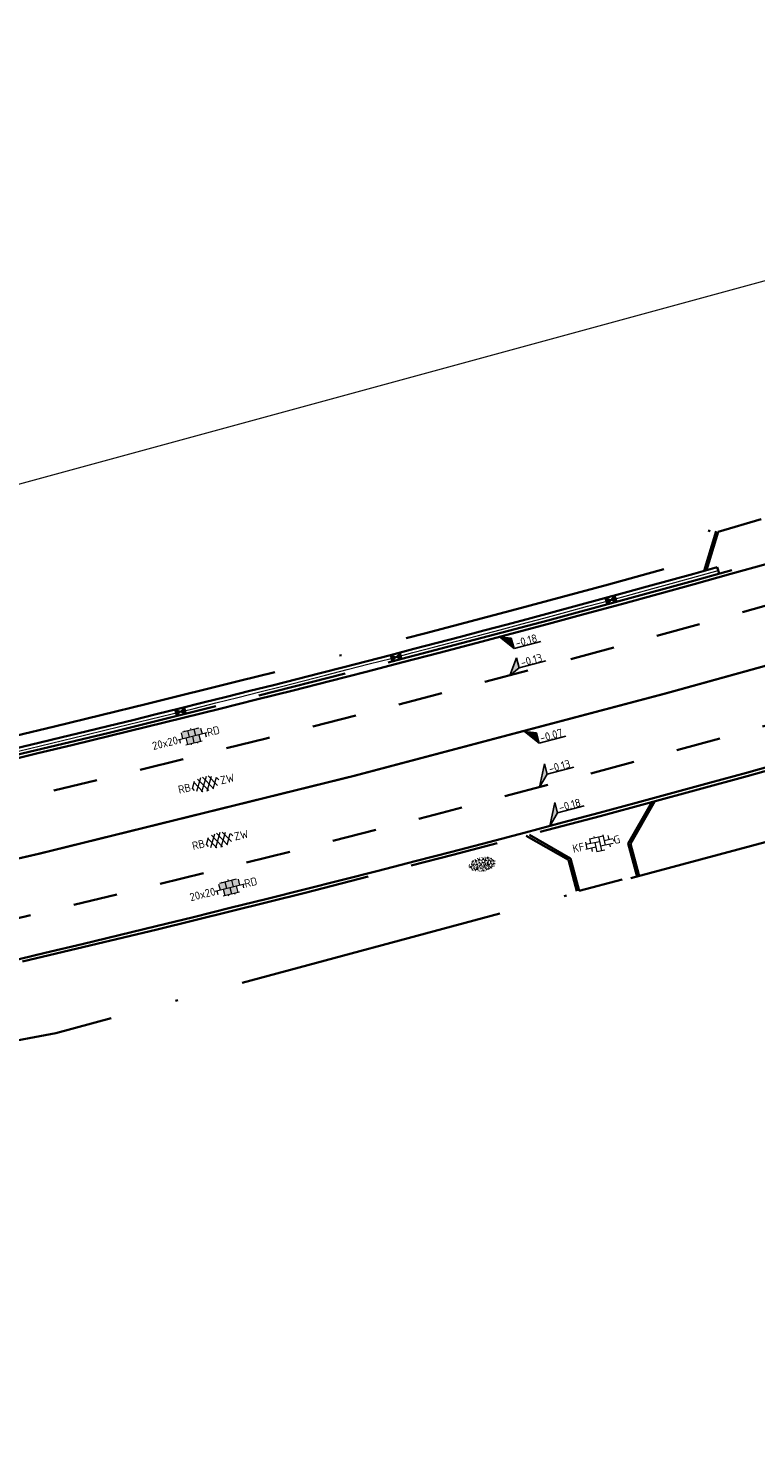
# Model space of a CAD drawing. Header units: metres. Extents: x 0 to 269924, y 0 to 933292.
# Tile 225 of 247: x 135622 to 135655, y 466753 to 466816. Entities that reach past the tile are written whole.
import ezdxf
from ezdxf import colors
from ezdxf.entities.mleader import LeaderData, LeaderLine
from ezdxf.enums import TextEntityAlignment as Align
from ezdxf.math import Vec2, Vec3

# ---------------------------------------------------------------- set-up
doc = ezdxf.new("R2010")
doc.units = ezdxf.units.M
for name, pattern in [('VH-OPSLUITBAND_100X200', [16, 8, -2, 4, -2]), ('VH-OPSLUITBAND_150X250', [24, 16, -2, 4, -2]), ('VW-1-1_STREEP', [2, 1, -1]), ('XX-HIDDEN', [4, 2, -2]), ('XX-PROJECTGRENS', [18, 12, -3, 0, -3])]:
    doc.linetypes.add(name, pattern=pattern)
for name, color, linetype, lineweight in [('N-CO-VH-MATERIAALGRENS-G', 7, 'XX-HIDDEN', 35), ('N-WE-KG-GRENS_PROJECT-G', 7, 'XX-PROJECTGRENS', 35), ('N-WE-VH-GOOT_BSS-G', 170, 'Continuous', 35), ('N-WE-VH-KANTOPSLUITING_OPSLUITBAND_100X200-G', 150, 'VH-OPSLUITBAND_100X200', 35), ('N-WE-VH-KANTOPSLUITING_OPSLUITBAND_150X250-G', 150, 'VH-OPSLUITBAND_150X250', 35), ('N-WE-VH-KANTOPSLUITING_VOORKANTBAND-G', 50, 'Continuous', 35), ('N-WE-VH-MATERIAALGRENS-G', 7, 'XX-HIDDEN', 35), ('N-WE-VH-VERHARDING-T18', 10, 'Continuous', 18), ('N-WE-VH-VERHARDING_ASFALT-S', 7, 'Continuous', 18), ('N-WE-VH-VERHARDING_BETONSTRAATSTEEN-S', 7, 'Continuous', 18), ('N-WE-VH-VERHARDING_TEGEL-S', 7, 'Continuous', 18), ('N-WE-VW-MARKERING_LANGS_STREEP_11_010-G', 7, 'VW-1-1_STREEP', 13), ('N-WE-VW-MARKERING_LANGS_STREEP_DOORGETROKKEN-G', 7, 'Continuous', 13), ('X-XX-AL-HOOGTELABEL-S', 7, 'Continuous', 25)]:
    doc.layers.add(name, color=color, linetype=linetype, lineweight=lineweight)
doc.layers.add('N-WE-GR-GRAS-S', color=7, linetype='Continuous', lineweight=18, true_color=0x00a500)
doc.layers.add('N-WE-RI-HWA_KOLK-S', color=150, linetype='Continuous', lineweight=25, true_color=0x007fff)
doc.layers.add('X-XX-AL-HULPLIJN-G', color=30, linetype='Continuous', lineweight=18, plot=False)
doc.styles.add('NLCS-ISO', font='NLCS-ISO.ttf')
doc.styles.add('NLCS-ISO-M200-T18', font='NLCS-ISO.ttf', dxfattribs={"height": 0.36})

# ---------------------------------------------------------------- blocks, each defined once
blk = doc.blocks.new('*U279')
for p, q in [((2.45, 4.81), (0, 0)), ((2.46, 2.41), (2.45, 4.81)), ((0, 0), (2.46, 2.41)), ((8.66, 2.42), (2.46, 2.41))]:
    blk.add_line(p, q)
blk.add_solid([(2.45, 4.81), (0, 0), (2.46, 2.41)])
at = {"style": 'NLCS-ISO'}
blk.add_attdef('...', text='', height=1.8, rotation=0.0982, dxfattribs=at).set_placement((5.56, 2), align=Align.BOTTOM_CENTER)
blk = doc.blocks.new('*U281')
for p, q in [((2.46, -0.97), (0, 0)), ((0, 0), (2.47, -3.37)), ((2.47, -3.37), (2.46, -0.97)), ((8.67, -3.36), (2.47, -3.37))]:
    blk.add_line(p, q)
blk.add_solid([(2.46, -0.97), (0, 0), (2.47, -3.37)])
at = {"style": 'NLCS-ISO'}
blk.add_attdef('...', text='', height=1.8, rotation=0.0982, dxfattribs=at).set_placement((5.57, -3.79), align=Align.BOTTOM_CENTER)
blk = doc.blocks.new('*U384')
for p, q in [((2.45, 3.49), (0, 0)), ((2.46, 1.09), (2.45, 3.49)), ((0, 0), (2.46, 1.09)), ((8.66, 1.1), (2.46, 1.09))]:
    blk.add_line(p, q)
blk.add_solid([(2.45, 3.49), (0, 0), (2.46, 1.09)])
at = {"style": 'NLCS-ISO'}
blk.add_attdef('...', text='', height=1.8, rotation=0.0982, dxfattribs=at).set_placement((5.56, 0.67), align=Align.BOTTOM_CENTER)
blk = doc.blocks.new('SVH-TEGEL_300X300_DIK_LINT_KL-SO')
at = {"true_color": 0xa50000}
h = blk.add_hatch(color=14, dxfattribs=at)
h.dxf.hatch_style = 1
edge = h.paths.add_edge_path()
edge.add_line((-0.75, 1.5), (-1.9, 1.5))
edge.add_ellipse((0, 0), major_axis=(3.39, 0), ratio=0.533267, start_angle=124.0497, end_angle=131.5106)
edge.add_line((-2.25, 1.36), (-2.25, 0))
edge.add_line((-2.25, 0), (-0.75, 0))
edge.add_line((-0.75, 0), (-0.75, 1.5))
h.paths.add_polyline_path([(0.75, 1.5), (-0.75, 1.5), (-0.75, 0), (0.75, 0)])
edge = h.paths.add_edge_path()
edge.add_ellipse((0, 0), major_axis=(3.39, 0), ratio=0.533267, start_angle=48.4894, end_angle=55.9503)
edge.add_line((1.9, 1.5), (0.75, 1.5))
edge.add_line((0.75, 1.5), (0.75, 0))
edge.add_line((0.75, 0), (2.25, 0))
edge.add_line((2.25, 0), (2.25, 1.36))
h.paths.add_polyline_path([(1.5, 0), (0.75, 0), (0, 0), (0, -1.5), (1.5, -1.5)])
h.paths.add_polyline_path([(0, 0), (-0.75, 0), (-1.5, 0), (-1.5, -1.5), (0, -1.5)])
for p, q in [((-2.25, 1.36), (-2.25, 0)), ((-1.9, 1.5), (1.9, 1.5)), ((-1.5, 1.62), (-1.5, 1.5)), ((-0.75, 1.5), (-0.75, 0)), ((0, 1.81), (0, 1.5)), ((0, 0), (0, -1.5)), ((0.75, 1.5), (0.75, 0)), ((1.5, 1.62), (1.5, 1.5)), ((2.25, 1.36), (2.25, 0)), ((-3.39, 0), (3.39, 0)), ((-3, 0), (-3, -0.85)), ((-1.9, -1.5), (1.9, -1.5)), ((-1.5, 0), (-1.5, -1.5)), ((-0.75, -1.5), (-0.75, -1.77)), ((0.75, -1.5), (0.75, -1.77)), ((1.5, 0), (1.5, -1.5)), ((3, 0), (3, -0.85))]:
    blk.add_line(p, q)
at = {"style": 'NLCS-ISO'}
blk.add_attdef('FORMAAT', text='', height=1.8, dxfattribs=at).set_placement((-3.39, 0), align=Align.MIDDLE_RIGHT)
blk.add_attdef('KLEUR', text='', height=1.8, dxfattribs=at).set_placement((3.39, 0), align=Align.MIDDLE_LEFT)
at = {"style": 'NLCS-ISO', "flags": 1}
blk.add_attdef('FUNCTIE', text='', height=1.8, dxfattribs=at).set_placement((0.12, -3.58), align=Align.MIDDLE_CENTER)
blk = doc.blocks.new('SVH-ASFALT_KL-SO')
at = {"ltscale": 0.1}
for p, q in [((-3.32, -0.4), (-2.47, 1.08)), ((-1.25, -1.65), (-2.73, 0.92)), ((-2.51, -1.23), (-0.92, 1.53)), ((0.09, -1.73), (-1.71, 1.38)), ((-1.45, -1.61), (0.37, 1.54)), ((1.26, -1.54), (-0.53, 1.56)), ((-0.24, -1.74), (1.52, 1.29)), ((2.29, -1.09), (0.8, 1.48)), ((1.15, -1.58), (2.49, 0.75)), ((2.91, 0.06), (2.53, 0.71)), ((-2.96, -0.91), (-3.37, -0.2))]:
    blk.add_line(p, q, dxfattribs=at)
at = {"style": 'NLCS-ISO'}
blk.add_attdef('FUNCTIE_VERHARDING', text='', height=1.8, dxfattribs=at).set_placement((-3.62, -0.09), align=Align.MIDDLE_RIGHT)
blk.add_attdef('KLEUR', text='', height=1.8, dxfattribs=at).set_placement((3.17, -0.09), align=Align.MIDDLE_LEFT)
at = {"style": 'NLCS-ISO', "flags": 1}
blk.add_attdef('FUNCTIE', text='', height=1.8, dxfattribs=at).set_placement((0.12, -3.58), align=Align.MIDDLE_CENTER)
blk = doc.blocks.new('*U282')
for p, q in [((2.46, -1), (0, 0)), ((0, 0), (2.47, -3.4)), ((2.47, -3.4), (2.46, -1)), ((8.67, -3.39), (2.47, -3.4))]:
    blk.add_line(p, q)
blk.add_solid([(2.46, -1), (0, 0), (2.47, -3.4)])
at = {"style": 'NLCS-ISO'}
blk.add_attdef('...', text='', height=1.8, rotation=0.0982, dxfattribs=at).set_placement((5.57, -3.81), align=Align.BOTTOM_CENTER)
blk = doc.blocks.new('N-SRI-KOLK_STRAAT_450X300-SO')
h = blk.add_hatch(color=256)
h.dxf.hatch_style = 1
h.paths.add_polyline_path([(0, 0), (-1.125, 0.75), (-1.125, -0.75)])
h.paths.add_polyline_path([(1.125, -0.75), (1.125, 0.75), (0, 0)])
for p, q in [((-1.125, -0.75), (1.125, 0.75)), ((1.125, -0.75), (-1.125, 0.75))]:
    blk.add_line(p, q)
at = {"flags": 128}
blk.add_lwpolyline([(-1.125, -0.75), (1.125, -0.75), (1.125, 0.75), (-1.125, 0.75)], close=True, dxfattribs=at)
blk = doc.blocks.new('SVH-BSS_KEIFORMAAT_ELLEBOOG_KL-SO')
for p, q in [((-2.92, 0.92), (-2.92, -0.66)), ((-2.92, 0.39), (0.23, 0.39)), ((-1.87, 1.5), (-1.87, 0.39)), ((-1.87, 1.44), (1.28, 1.44)), ((-0.82, 1.75), (-0.82, 1.44)), ((-0.82, 0.39), (-0.82, -1.75)), ((0.23, 1.44), (0.23, -1.71)), ((1.28, 1.67), (1.28, -0.66)), ((1.28, 0.39), (3.32, 0.39)), ((2.33, 1.31), (2.33, 0.39)), ((3.38, 0.18), (3.38, -0.18)), ((-3.16, -0.66), (-0.82, -0.66)), ((-1.87, -0.66), (-1.87, -1.5)), ((-0.82, -1.71), (1.03, -1.71)), ((0.23, -0.66), (3.16, -0.66)), ((2.33, -0.66), (2.33, -1.31))]:
    blk.add_line(p, q)
at = {"style": 'NLCS-ISO'}
blk.add_attdef('FORMAAT', text='', height=1.8, dxfattribs=at).set_placement((-3.39, 0), align=Align.MIDDLE_RIGHT)
blk.add_attdef('KLEUR', text='', height=1.8, dxfattribs=at).set_placement((3.39, 0), align=Align.MIDDLE_LEFT)
at = {"style": 'NLCS-ISO', "flags": 1}
blk.add_attdef('FUNCTIE', text='', height=1.8, dxfattribs=at).set_placement((0.12, -3.58), align=Align.MIDDLE_CENTER)
blk = doc.blocks.new('SGR-GRAS_01-SO')
at = {"ltscale": 0.1}
for p, q in [((-1.96, -0.07), (-1.98, 0)), ((-1.93, 0.19), (-1.93, 0.24)), ((-1.89, 0.24), (-1.92, 0.25)), ((-1.67, 0.02), (-1.6, 0.04)), ((-1.6, 0.24), (-1.65, 0.29)), ((-1.53, 0.32), (-1.6, 0.35)), ((-1.45, 0.64), (-1.52, 0.66)), ((-1.52, 0.19), (-1.44, 0.19)), ((-1.47, 0.58), (-1.48, 0.65)), ((-1.43, 0.48), (-1.35, 0.5)), ((-1.36, 0.21), (-1.43, 0.23)), ((-1.42, 0.13), (-1.36, 0.17)), ((-1.38, 0.11), (-1.32, 0.16)), ((-1.37, 0.01), (-1.38, 0.08)), ((-1.33, 0.11), (-1.33, 0.19)), ((-1.3, 0.76), (-1.32, 0.77)), ((-1.28, 0.68), (-1.28, 0.76)), ((-1.17, 0.39), (-1.23, 0.43)), ((-1.17, 0.24), (-1.22, 0.29)), ((-1.15, 0.65), (-1.21, 0.7)), ((-1.11, 0.17), (-1.04, 0.19)), ((-1.03, 0.03), (-1.1, 0.07)), ((-0.94, 0.84), (-1, 0.88)), ((-0.97, 0.51), (-0.92, 0.57)), ((-0.89, 0.5), (-0.97, 0.52)), ((-0.94, 0.19), (-0.87, 0.19)), ((-0.92, 0.42), (-0.86, 0.46)), ((-0.89, 0.81), (-0.82, 0.81)), ((-0.87, 0.66), (-0.89, 0.73)), ((-0.8, 0.06), (-0.88, 0.08)), ((-0.87, 0.62), (-0.8, 0.64)), ((-0.8, 0.47), (-0.87, 0.51)), ((-0.75, 0.24), (-0.8, 0.29)), ((-0.77, 0.09), (-0.79, 0.16)), ((-0.73, 0.65), (-0.78, 0.7)), ((-0.74, 0.03), (-0.73, 0.11)), ((-0.67, 0.11), (-0.73, 0.14)), ((-0.69, 0.61), (-0.68, 0.68)), ((-0.58, 0.92), (-0.64, 0.96)), ((-0.56, 0.92), (-0.51, 0.97)), ((-0.56, 0.32), (-0.48, 0.34)), ((-0.44, 0.55), (-0.51, 0.59)), ((-0.43, 0.78), (-0.5, 0.8)), ((-0.42, 0.71), (-0.36, 0.74)), ((-0.34, 0.35), (-0.41, 0.37)), ((-0.32, 0.24), (-0.38, 0.29)), ((-0.31, 0.19), (-0.37, 0.22)), ((-0.37, 0.19), (-0.29, 0.19)), ((-0.31, 0.65), (-0.36, 0.7)), ((-0.32, 0.81), (-0.24, 0.81)), ((-0.32, 0.77), (-0.24, 0.79)), ((-0.28, 0.73), (-0.29, 0.81)), ((-0.21, 1), (-0.27, 1.03)), ((-0.24, 0.02), (-0.17, 0.04)), ((-0.18, 0.17), (-0.19, 0.24)), ((-0.08, 0.63), (-0.14, 0.67)), ((-0.14, -0.04), (-0.14, 0.03)), ((-0.09, 0.53), (-0.09, 0.6)), ((-0.08, 0.16), (-0.03, 0.21)), ((-0.07, 0.19), (0, 0.23)), ((0.06, 0.27), (-0.01, 0.3)), ((0, 0.47), (0.07, 0.49)), ((0.1, 0.24), (0.05, 0.29)), ((0.13, 0.64), (0.06, 0.66)), ((0.07, 0.99), (0.14, 1.03)), ((0.12, 0.65), (0.07, 0.7)), ((0.22, 0.2), (0.15, 0.22)), ((0.21, 0.19), (0.28, 0.19)), ((0.29, 0.71), (0.22, 0.75)), ((0.24, 0.92), (0.31, 0.94)), ((0.26, 0.81), (0.33, 0.81)), ((0.32, 0.81), (0.3, 0.89)), ((0.31, 0.17), (0.39, 0.19)), ((0.32, 0.57), (0.38, 0.62)), ((0.42, 0.34), (0.36, 0.38)), ((0.42, 0.25), (0.4, 0.32)), ((0.43, 0.48), (0.49, 0.51)), ((0.53, 0.24), (0.47, 0.29)), ((0.54, 0.65), (0.49, 0.7)), ((0.56, -0.02), (0.49, 0.02)), ((0.5, 0.45), (0.51, 0.53)), ((0.59, 0.93), (0.52, 0.94)), ((0.55, 0.62), (0.63, 0.64)), ((0.65, 0.79), (0.58, 0.83)), ((0.68, 0.49), (0.61, 0.51)), ((0.77, 0.05), (0.7, 0.07)), ((0.78, 0.42), (0.72, 0.46)), ((0.78, 0.19), (0.86, 0.19)), ((0.83, 0.81), (0.91, 0.81)), ((0.92, 0.06), (0.85, 0.09)), ((0.87, 0.31), (0.94, 0.33)), ((0.95, 0.24), (0.9, 0.29)), ((0.91, 0.89), (0.91, 0.92)), ((0.97, 0.65), (0.91, 0.7)), ((0.93, 0.76), (0.99, 0.8)), ((1.01, 0.87), (0.95, 0.91)), ((1.01, 0.33), (1, 0.4)), ((1.15, 0.78), (1.08, 0.8)), ((1.15, 0.5), (1.08, 0.54)), ((1.1, 0.38), (1.1, 0.45)), ((1.11, 0.77), (1.18, 0.79)), ((1.24, 0.34), (1.17, 0.36)), ((1.18, 0.01), (1.26, 0.03)), ((1.21, 0.21), (1.26, 0.26)), ((1.28, 0.14), (1.22, 0.17)), ((1.28, 0.25), (1.35, 0.29)), ((1.37, 0.24), (1.32, 0.29)), ((1.39, 0.65), (1.34, 0.7)), ((1.36, 0.19), (1.43, 0.19)), ((1.42, 0.46), (1.5, 0.48)), ((1.51, 0.58), (1.44, 0.62)), ((1.64, 0.21), (1.58, 0.25)), ((1.61, 0.41), (1.59, 0.48)), ((1.69, 0.3), (1.7, 0.37)), ((1.79, 0.19), (1.72, 0.21)), ((1.74, 0.16), (1.81, 0.18)), ((1.8, 0.24), (1.75, 0.29)), ((1.93, 0.19), (1.95, 0.19)), ((-1.92, -0.16), (-1.85, -0.12)), ((-1.82, -0.08), (-1.9, -0.06)), ((-1.76, -0.13), (-1.82, -0.09)), ((-1.78, -0.3), (-1.73, -0.25)), ((-1.62, -0.5), (-1.69, -0.46)), ((-1.63, -0.57), (-1.68, -0.52)), ((-1.61, -0.17), (-1.67, -0.11)), ((-1.57, -0.44), (-1.49, -0.44)), ((-1.54, -0.66), (-1.5, -0.64)), ((-1.4, -0.05), (-1.46, -0.01)), ((-1.38, -0.46), (-1.38, -0.39)), ((-1.35, -0.28), (-1.28, -0.26)), ((-1.27, -0.23), (-1.34, -0.21)), ((-1.26, -0.42), (-1.33, -0.38)), ((-1.27, -0.56), (-1.28, -0.48)), ((-1.21, -0.57), (-1.26, -0.52)), ((-1.18, -0.67), (-1.25, -0.65)), ((-1.19, -0.17), (-1.24, -0.11)), ((-1.13, -0.78), (-1.19, -0.75)), ((-1.06, -0.39), (-1, -0.35)), ((-1.04, -0.58), (-0.97, -0.57)), ((-0.99, -0.44), (-0.92, -0.44)), ((-0.9, -0.34), (-0.96, -0.3)), ((-0.9, -0.65), (-0.84, -0.6)), ((-0.84, -0.94), (-0.85, -0.93)), ((-0.78, -0.57), (-0.84, -0.52)), ((-0.76, -0.7), (-0.83, -0.67)), ((-0.76, -0.17), (-0.82, -0.11)), ((-0.8, -0.13), (-0.73, -0.11)), ((-0.71, -0.38), (-0.79, -0.36)), ((-0.79, -0.54), (-0.78, -0.46)), ((-0.72, -0.89), (-0.65, -0.87)), ((-0.71, -0.9), (-0.64, -0.86)), ((-0.62, -0.82), (-0.7, -0.8)), ((-0.67, -0.48), (-0.69, -0.4)), ((-0.53, -0.26), (-0.6, -0.22)), ((-0.58, -0.99), (-0.59, -0.97)), ((-0.57, -0.1), (-0.5, -0.06)), ((-0.49, -0.25), (-0.44, -0.19)), ((-0.48, -0.44), (-0.41, -0.42)), ((-0.4, -0.63), (-0.46, -0.59)), ((-0.38, -0.98), (-0.43, -0.93)), ((-0.42, -0.44), (-0.34, -0.44)), ((-0.36, -0.57), (-0.41, -0.52)), ((-0.34, -0.17), (-0.39, -0.11)), ((-0.26, -0.99), (-0.33, -0.95)), ((-0.25, -0.09), (-0.32, -0.07)), ((-0.17, -0.18), (-0.24, -0.14)), ((-0.16, -0.53), (-0.23, -0.51)), ((-0.21, -0.61), (-0.15, -0.58)), ((-0.19, -0.62), (-0.19, -0.54)), ((-0.17, -0.74), (-0.1, -0.72)), ((-0.07, -0.97), (-0.14, -0.95)), ((-0.04, -0.55), (-0.1, -0.51)), ((-0.08, -0.4), (-0.09, -0.32)), ((-0.01, -1.01), (0.04, -0.95)), ((0.05, -0.98), (0, -0.93)), ((0.07, -0.57), (0.01, -0.52)), ((0.02, -0.96), (0.01, -0.89)), ((0.08, -0.17), (0.03, -0.11)), ((0.1, -0.91), (0.03, -0.88)), ((0.07, -0.29), (0.14, -0.27)), ((0.19, -0.1), (0.13, -0.06)), ((0.16, -0.44), (0.23, -0.44)), ((0.17, -1.04), (0.22, -1.02)), ((0.31, -0.24), (0.24, -0.22)), ((0.33, -0.47), (0.26, -0.43)), ((0.29, -0.33), (0.35, -0.29)), ((0.4, -0.68), (0.32, -0.66)), ((0.39, -0.6), (0.45, -0.55)), ((0.39, -0.59), (0.46, -0.57)), ((0.4, -0.69), (0.41, -0.62)), ((0.46, -0.83), (0.4, -0.8)), ((0.47, -0.98), (0.42, -0.93)), ((0.49, -0.57), (0.44, -0.52)), ((0.45, -0.12), (0.46, -0.05)), ((0.51, -0.17), (0.45, -0.11)), ((0.52, -0.32), (0.5, -0.24)), ((0.62, -0.88), (0.6, -0.81)), ((0.63, -0.14), (0.7, -0.12)), ((0.69, -0.39), (0.62, -0.35)), ((0.64, -0.84), (0.71, -0.81)), ((0.7, -0.89), (0.77, -0.88)), ((0.73, -0.44), (0.81, -0.44)), ((0.82, -0.76), (0.76, -0.72)), ((0.78, -0.04), (0.85, 0)), ((0.86, -0.39), (0.79, -0.37)), ((0.8, -0.19), (0.85, -0.14)), ((0.86, -0.94), (0.84, -0.93)), ((0.91, -0.57), (0.86, -0.52)), ((0.93, -0.17), (0.88, -0.11)), ((0.95, -0.83), (0.88, -0.81)), ((0.94, -0.44), (1.01, -0.42)), ((1.05, -0.31), (0.99, -0.27)), ((1, -0.77), (1, -0.7)), ((1.05, -0.2), (1.05, -0.12)), ((1.11, -0.24), (1.1, -0.16)), ((1.19, -0.68), (1.12, -0.64)), ((1.14, -0.56), (1.21, -0.52)), ((1.21, -0.8), (1.2, -0.73)), ((1.33, -0.1), (1.26, -0.08)), ((1.26, -0.75), (1.33, -0.73)), ((1.34, -0.57), (1.29, -0.52)), ((1.36, -0.17), (1.3, -0.11)), ((1.31, -0.44), (1.38, -0.44)), ((1.42, -0.23), (1.35, -0.19)), ((1.42, -0.54), (1.35, -0.52)), ((1.55, -0.6), (1.49, -0.56)), ((1.5, -0.29), (1.57, -0.27)), ((1.64, -0.27), (1.65, -0.2)), ((1.64, -0.27), (1.7, -0.23)), ((1.68, -0.55), (1.74, -0.5)), ((1.71, -0.16), (1.69, -0.09)), ((1.78, -0.15), (1.71, -0.11)), ((1.71, -0.52), (1.71, -0.52)), ((1.78, -0.17), (1.73, -0.11)), ((1.88, -0.25), (1.81, -0.23))]:
    blk.add_line(p, q, dxfattribs=at)
at = {"ltscale": 0.1, "style": 'NLCS-ISO'}
blk.add_attdef('TYPE', text='', height=0.5, dxfattribs=at).set_placement((3.47, -0.02), align=Align.MIDDLE_CENTER)

msp = doc.modelspace()

# ---------------------------------------------------------------- linework, layer by layer
at = {"layer": 'N-CO-VH-MATERIAALGRENS-G', "flags": 128}
for points in [[(135419.641, 466739.286), (135567.275, 466764.744, 0.030327), (135673.751, 466789.832), (135732.3, 466807.433)], [(135379.44, 466736.988), (135395.569, 466740.229), (135400.074, 466741.075, -0.003741), (135414.839, 466743.735), (135566.391, 466769.869, 0.030327), (135672.254, 466794.812), (135685.535, 466798.804)]]:
    msp.add_lwpolyline(points, format="xyb", dxfattribs=at)
at = {"layer": 'N-WE-KG-GRENS_PROJECT-G', "flags": 128}
msp.add_lwpolyline([(133942.152, 466524.013), (133955.533, 466522.507), (133956.145, 466521.626), (133962.811, 466521.355), (133963.543, 466522.67), (133965.054, 466522.563), (133965.551, 466521.193), (133981.5, 466520.334), (133981.565, 466520.896), (133982.028, 466520.86), (133994.134, 466520.33), (133994.151, 466519.671), (134009.067, 466519.478), (134013.911, 466519.512), (134027.732, 466519.636), (134028.693, 466519.554), (134034.796, 466519.611), (134050.86, 466519.659), (134068.501, 466520.152), (134071.254, 466520.237), (134077.26, 466520.692), (134094.041, 466522.635), (134101.385, 466523.282), (134101.428, 466523.91), (134128.995, 466527.092), (134141.938, 466528.627), (134148.421, 466529.392), (134148.476, 466529.087), (134157.108, 466530.24), (134157.762, 466530.339), (134157.953, 466529.076), (134163.706, 466529.946), (134172.69, 466531.055), (134201.838, 466535.069), (134202.197, 466534.878), (134203.304, 466535.042), (134208.161, 466535.722), (134214.682, 466536.673), (134215.15, 466536.846), (134235.766, 466539.754), (134239.587, 466540.449), (134251.117, 466542.218), (134251.536, 466542.09), (134264.479, 466543.833), (134264.487, 466544.317), (134273.56, 466545.641), (134273.608, 466545.287), (134285.679, 466546.863), (134299.118, 466548.971), (134309.192, 466550.345), (134329.805, 466553.659), (134341.526, 466555.206), (134346.97, 466556.112), (134351.977, 466556.025), (134358.949, 466556.887), (134359.186, 466557.313), (134365.426, 466557.917), (134389.225, 466560.758), (134395.395, 466561.519), (134400.633, 466562.019), (134418.638, 466563.907), (134426.404, 466566.343), (134432.472, 466567.14), (134437.532, 466567.422), (134444.848, 466568.25), (134448.277, 466568.388), (134484.594, 466572.762), (134486.539, 466572.966), (134490.599, 466573.546), (134498.499, 466574.536), (134514.318, 466576.701), (134542.397, 466581.367), (134546.702, 466582.122), (134551.593, 466582.441), (134551.871, 466583.179), (134557.906, 466584.406), (134558.276, 466584.115), (134567.36, 466586.004), (134582.717, 466588.715), (134583.108, 466588.972), (134590.444, 466590.398), (134630.038, 466598.271), (134633.264, 466598.923), (134632.087, 466604.993), (134646.051, 466607.537), (134647.414, 466607.429), (134666.972, 466611.405), (134675.342, 466617.463), (134674.819, 466607.593), (134696.995, 466610.537), (134702.172, 466611.327), (134706.525, 466612.071), (134709.085, 466612.323), (134712.087, 466612.776), (134715, 466613.203), (134716.349, 466613.229), (134723.364, 466613.968), (134738.981, 466616.639), (134746.062, 466617.28), (134746.09, 466616.641), (134760.121, 466618.861), (134759.993, 466619.829), (134768.446, 466621.137), (134784.615, 466623.738), (134787.541, 466625.072), (134796.772, 466626.479), (134796.899, 466625.715), (134813.878, 466628.545), (134820.226, 466629.584), (134847.68, 466634.234), (134881.79, 466639.204), (134881.926, 466639.532), (134884.43, 466640.009), (134893.797, 466641.711), (134903.085, 466643.328), (134904.138, 466643.527), (134920.265, 466646.374), (134921.332, 466646.578), (134937.367, 466649.518), (134938.501, 466649.708), (134961.555, 466654.096), (134967.764, 466655.262), (134974.722, 466656.563), (134984.23, 466658.491), (134992.023, 466659.998), (134995.809, 466660.766), (135000.442, 466661.693), (135009.695, 466663.648), (135010.659, 466663.869), (135018.832, 466665.618), (135021.92, 466666.314), (135034.093, 466668.943), (135034.161, 466668.769), (135043.8, 466670.832), (135059.084, 466674.02), (135068.771, 466676.078), (135083.089, 466679.034), (135091.902, 466680.993), (135097.488, 466682.166), (135104.831, 466683.651), (135116.534, 466686.231), (135119.892, 466686.792), (135126.3, 466688.013), (135127.347, 466688.196), (135130.448, 466688.891), (135135.602, 466689.887), (135140.19, 466691.518), (135166.592, 466696.94), (135182.368, 466700.724), (135201.902, 466704.748), (135203.941, 466705.082), (135209.867, 466705.957), (135217.801, 466707.782), (135228.821, 466709.933), (135242.391, 466712.598), (135277.698, 466719.723), (135279.457, 466720.111), (135279.55, 466721.578), (135288.178, 466723.073), (135350.963, 466735.305), (135501.986, 466763.685), (135501.162, 466761.839), (135525.132, 466766.833), (135533.639, 466768.672), (135569.042, 466775.188), (135582.767, 466777.378), (135584.022, 466777.634), (135585.675, 466776.264, 0.01918), (135652.451, 466792.01), (135652.891, 466793.457), (135660.981, 466795.919), (135661.574, 466796.074), (135664.481, 466796.836), (135665.946, 466796.651), (135673.558, 466799.328), (135680.977, 466801.739), (135687.276, 466804.201), (135692.547, 466806.295), (135705.432, 466809.743), (135712.094, 466810.706), (135728.145, 466817.035), (135760.285, 466825.832), (135773.458, 466829.179), (135789.116, 466834.08), (135813.029, 466842.892), (135823.352, 466846.718), (135839.426, 466852.91), (135860.96, 466860.89), (135867.928, 466863.26), (135895.199, 466872.784), (135899.312, 466861.8), (135873.359, 466852.082), (135873.188, 466848.843), (135867.814, 466846.669), (135856.104, 466842.036), (135847.253, 466838.505), (135830.033, 466832.514), (135818.854, 466828.652), (135812.865, 466826.949), (135808.959, 466825.804), (135805.053, 466824.658), (135770.731, 466814.307), (135766.971, 466812.016), (135761.879, 466808.079), (135757.591, 466807.133), (135743.839, 466803.566), (135724.075, 466798.35), (135721.275, 466798.229), (135720.422, 466801.401), (135715.133, 466799.834), (135698.553, 466794.754), (135698.279, 466793.693), (135686.038, 466790.352), (135686.038, 466789.248), (135686.038, 466787.562), (135681.985, 466786.092), (135677.719, 466785.319), (135623.458, 466770.711), (135607.41, 466767.662), (135584.355, 466763.142), (135577.091, 466761.475), (135570.47, 466760.803), (135524.714, 466753.103), (135522.642, 466752.878), (135515.666, 466751.661), (135498.388, 466748.218), (135460.498, 466741.759), (135438.515, 466737.953), (135402.134, 466731.048), (135401.842, 466732.671), (135396.111, 466731.637), (135390.927, 466730.659), (135374.008, 466727.423), (135342.463, 466720.896), (135337.831, 466720.249), (135332.781, 466719.412), (135316.41, 466716.549), (135312.764, 466716.512), (135301.04, 466714.003), (135296.667, 466713.077), (135288.078, 466711.338), (135288.031, 466710.414), (135288.066, 466708.643), (135283.612, 466707.738), (135244.114, 466700.084), (135242.59, 466702.114), (135218.779, 466697.088), (135216.4, 466696.736), (135207.126, 466694.996), (135197.842, 466693.22), (135196.987, 466690.777), (135188.214, 466689.009), (135186.218, 466690.919), (135157.953, 466685.339), (135157.545, 466682.623), (135152.388, 466681.564), (135151.517, 466683.806), (135135.729, 466680.62), (135134.464, 466677.149), (135128.184, 466675.854), (135125.788, 466678.571), (135109.606, 466675.114), (135107.871, 466673.543), (135107.871, 466672.134), (135099.469, 466670.442), (135080.265, 466666.625), (135079.406, 466666.151), (135069.61, 466664.202), (135057.638, 466661.759), (135035.803, 466657.155), (135033.723, 466658.689), (135013.618, 466654.679), (135014.198, 466652.086), (135012.612, 466651.731), (135012.176, 466654.16), (134999.525, 466651.581), (134981.058, 466648.065), (134978.74, 466647.609), (134978.586, 466647.723), (134973.29, 466646.777), (134967.912, 466645.754), (134966.071, 466645.409), (134952.75, 466642.776), (134952.592, 466643.577), (134951.246, 466643.315), (134944.955, 466642.097), (134940.872, 466641.345), (134939.907, 466640.789), (134925.329, 466637.906), (134925.171, 466637.877), (134925.333, 466636.966), (134925.553, 466635.733), (134922.159, 466635.157), (134921.983, 466636.201), (134920.712, 466635.973), (134906.644, 466633.431), (134906.509, 466633.768), (134899.927, 466632.517), (134896.041, 466630.574), (134862.297, 466626.202), (134861.423, 466623.924), (134854.723, 466622.819), (134853.222, 466624.597), (134834.721, 466621.381), (134818.755, 466618.638), (134803.128, 466616.182), (134801.097, 466614.744), (134787.48, 466613.242), (134768.983, 466610.888), (134755.14, 466609.258), (134754.957, 466609.237), (134754.786, 466610.217), (134731.872, 466606.359), (134713.4, 466603.055), (134699.607, 466600.717), (134685.428, 466598.156), (134675.878, 466596.194), (134672.276, 466595.656), (134668.91, 466595.016), (134645.926, 466591.058), (134638.577, 466590.001), (134611.474, 466584.899), (134601.717, 466583.131), (134600.6, 466582.901), (134592.762, 466581.44), (134575.118, 466578.109), (134569.726, 466577.127), (134558.057, 466574.923), (134547.369, 466573.132), (134538.23, 466571.522), (134531.355, 466570.551), (134524.272, 466569.346), (134519.026, 466568.326), (134515.39, 466567.719), (134505.384, 466563.341), (134500.986, 466562.643), (134495.881, 466561.909), (134495.823, 466562.312), (134492.204, 466563.642), (134484.398, 466562.518), (134478.905, 466561.786), (134469.843, 466560.533), (134464.536, 466559.742), (134456.919, 466558.745), (134448.033, 466557.687), (134433.208, 466556.61), (134412.104, 466554.577), (134407.553, 466554.101), (134387.467, 466551.741), (134381.785, 466550.955), (134364.962, 466548.659), (134360.191, 466548.481), (134354.944, 466547.628), (134324.113, 466542.837), (134319.685, 466541.923), (134312.466, 466540.844), (134307.061, 466539.9), (134305.527, 466540.739), (134283.993, 466537.831), (134278.004, 466536.268), (134260.392, 466533.941), (134253.899, 466532.65), (134244.867, 466531.618), (134227.961, 466528.835), (134196.876, 466524.748), (134191.294, 466524.652), (134189.441, 466519.487), (134180.543, 466523.251), (134138.079, 466517.961), (134135.279, 466517.668), (134120.646, 466515.791), (134115.858, 466514.998), (134094.415, 466512.788), (134094.483, 466512.133), (134077.905, 466510.692), (134056.132, 466509.19), (134043.898, 466509.02), (134033.049, 466509.242), (134023.923, 466509.529), (134011.048, 466510.262), (134011.12, 466510.989), (133978.031, 466511.971), (133977.492, 466511.386), (133976.525, 466511.415), (133970.93, 466511.61), (133940.859, 466512.853), (133936.339, 466513.04), (133926.354, 466513.566), (133918.767, 466513.929), (133914.845, 466514.016), (133909.555, 466514.279), (133907.78, 466514.373), (133898.183, 466514.701), (133889.291, 466514.99), (133877.411, 466515.387), (133865.169, 466516.189), (133858.598, 466516.511), (133853.557, 466516.784), (133840.824, 466517.534), (133833.647, 466517.757), (133833.706, 466517.421), (133832.853, 466517.458), (133826.979, 466517.575), (133808.076, 466518.296), (133803.308, 466518.179), (133802.56, 466518.555), (133780.072, 466520.153), (133779.6, 466519.291), (133774.066, 466519.538), (133773.735, 466520.559), (133740.527, 466522.642), (133713.376, 466524.159), (133705.703, 466524.636), (133705.709, 466526.266), (133685.059, 466527.583), (133660.563, 466529.253), (133639.129, 466529.346), (133622.453, 466530.286), (133616.388, 466530.543), (133614.494, 466530.624), (133604.393, 466531.597), (133597.464, 466531.465), (133574.3, 466531.955), (133566.695, 466531.543), (133561.32, 466531.616), (133554.142, 466531.627), (133545.309, 466531.719), (133535.509, 466531.795), (133530.483, 466531.897), (133499.098, 466532.845), (133498.91, 466530.624), (133497.604, 466522.359), (133448.566, 466524.379), (133448.421, 466522.59), (133414.567, 466524.034), (133414.497, 466533.241), (133401.904, 466533.723), (133353.812, 466535.745), (133352.26, 466536.139), (133333.107, 466536.524), (133333.343, 466545.829), (133369.152, 466544.714), (133381.325, 466544.396), (133400.699, 466543.637), (133404.005, 466543.551), (133435.456, 466542.61), (133435.456, 466542.277), (133451.526, 466541.628), (133467.883, 466541.235), (133477.659, 466542.034), (133509.103, 466541.442), (133515.138, 466541.284), (133519.939, 466540.992), (133525.525, 466540.798), (133532.518, 466540.097), (133548.147, 466539.778), (133548.297, 466540.601), (133555.22, 466540.722), (133564.265, 466540.558), (133565.06, 466540.188), (133570.074, 466540.025), (133574.07, 466539.875), (133576.623, 466539.795), (133577.163, 466540.007), (133601.21, 466539.677), (133602.809, 466541.635), (133610.483, 466541.448), (133611.878, 466539.353), (133618.8, 466539.154), (133622.331, 466538.943), (133622.362, 466539.485), (133627.247, 466539.274), (133627.305, 466538.709), (133642.487, 466537.733), (133654.92, 466537.235), (133674.71, 466536.649), (133674.766, 466536.962), (133682.638, 466536.639), (133685.084, 466535.631), (133701.924, 466534.36), (133703.6, 466534.856), (133708.504, 466534.396), (133731.895, 466532.391), (133737.992, 466531.942), (133749.854, 466530.901), (133752.15, 466530.77), (133756.921, 466530.655), (133767.535, 466530.109), (133779.853, 466530.016), (133787.77, 466529.934), (133810.905, 466528.967), (133832.384, 466528.238), (133837.192, 466527.837), (133897.841, 466525.036)], format="xyb", close=True, dxfattribs=at)
at = {"layer": 'N-WE-VH-GOOT_BSS-G', "flags": 128}
msp.add_lwpolyline([(135585.525, 466775.674, 0.019426), (135653.196, 466791.646)], format="xyb", dxfattribs=at)
msp.add_lwpolyline([(135653.196, 466791.646), (135653.286, 466791.362)], dxfattribs=at)
at = {"layer": 'N-WE-VH-KANTOPSLUITING_OPSLUITBAND_100X200-G'}
for points in [[(135653.15, 466793.277), (135652.604, 466791.482)], [(135649.677, 466777.821), (135649.299, 466779.226), (135650.397, 466781.132)], [(135644.611, 466779.585), (135646.507, 466778.492), (135646.886, 466777.084)]]:
    msp.add_lwpolyline(points, dxfattribs=at)
at = {"layer": 'N-WE-VH-KANTOPSLUITING_OPSLUITBAND_150X250-G', "flags": 128}
for points in [[(135379.411, 466737.136, 0.034306), (135386.001, 466738.937), (135391.647, 466740.905, -0.037443), (135398.894, 466742.838), (135399.714, 466742.992, -0.003741), (135414.507, 466745.657), (135566.06, 466771.79, 0.030327), (135671.693, 466796.679), (135672.594, 466796.95, 0.070064), (135678.888, 466799.851, -0.070064), (135683.991, 466802.204), (135697.398, 466806.234, -0.070064), (135702.953, 466807.086, 0.070064), (135709.803, 466808.136), (135760.671, 466823.428, -0.017204), (135777.605, 466827.89, 0.044699), (135819.281, 466841.358, -0.010903), (135839.713, 466849.521), (135895.033, 466870.235)], [(135433.075, 466739.624), (135567.606, 466762.823, 0.030327), (135674.313, 466787.964), (135723.314, 466802.695, -0.072339), (135728.965, 466803.536, 0.072339), (135733.279, 466804.177), (135745.729, 466807.92, 0.072339), (135749.681, 466809.763, -0.072339), (135754.859, 466812.179), (135763.291, 466814.713, -0.017204), (135779.62, 466819.016, 0.044699), (135822.841, 466832.983, -0.010903), (135842.904, 466840.999), (135898.224, 466861.713)]]:
    msp.add_lwpolyline(points, format="xyb", dxfattribs=at)
at = {"layer": 'N-WE-VH-KANTOPSLUITING_VOORKANTBAND-G'}
for points in [[(135379.44, 466736.988, 0.034306), (135386.051, 466738.796), (135391.696, 466740.764, -0.037443), (135398.922, 466742.69), (135399.741, 466742.844, -0.003741), (135414.533, 466745.509), (135566.085, 466771.642, 0.030327), (135671.736, 466796.535), (135672.637, 466796.806, 0.070064), (135678.969, 466799.725, -0.070064), (135684.034, 466802.06), (135697.442, 466806.09, -0.070064), (135702.955, 466806.936, 0.070064), (135709.846, 466807.992), (135760.714, 466823.284, -0.017204), (135777.638, 466827.744, 0.044699), (135819.34, 466841.22, -0.010903), (135839.766, 466849.38), (135895.085, 466870.094)], [(135433.049, 466739.772), (135567.581, 466762.97, 0.030327), (135674.27, 466788.108), (135723.271, 466802.839, -0.072339), (135728.965, 466803.686, 0.072339), (135733.236, 466804.321), (135745.685, 466808.063, 0.072339), (135749.598, 466809.889, -0.072339), (135754.816, 466812.322), (135763.247, 466814.857, -0.017204), (135779.586, 466819.162, 0.044699), (135822.782, 466833.121, -0.010903), (135842.852, 466841.139), (135898.171, 466861.853)]]:
    msp.add_lwpolyline(points, format="xyb", dxfattribs=at)
for points in [[(135653.246, 466793.248), (135652.718, 466791.513)], [(135649.58, 466777.795), (135649.191, 466779.24), (135650.26, 466781.095)], [(135644.748, 466779.621), (135646.593, 466778.558), (135646.982, 466777.11)]]:
    msp.add_lwpolyline(points, dxfattribs=at)
at = {"layer": 'N-WE-VH-MATERIAALGRENS-G'}
msp.add_lwpolyline([(135653.246, 466793.248), (135661.304, 466795.602)], dxfattribs=at)
at = {"layer": 'N-WE-VH-MATERIAALGRENS-G', "flags": 128}
msp.add_lwpolyline([(135646.982, 466777.11), (135649.581, 466777.791)], dxfattribs=at)
at = {"layer": 'N-WE-VW-MARKERING_LANGS_STREEP_11_010-G', "ltscale": 5, "const_width": 0.1, "flags": 128}
msp.add_lwpolyline([(135650.922, 466785.99, 0.005264), (135669.148, 466791.172)], format="xyb", dxfattribs=at)
at = {"layer": 'N-WE-VW-MARKERING_LANGS_STREEP_DOORGETROKKEN-G', "ltscale": 5, "const_width": 0.1, "flags": 128}
msp.add_lwpolyline([(135608.509, 466775.51, 0.012137), (135650.922, 466785.99, 0.012137)], format="xyb", dxfattribs=at)
at = {"layer": 'X-XX-AL-HULPLIJN-G'}
msp.add_lwpolyline([(135398.959, 466754.644), (135497.573, 466771.233), (135596.09, 466788.39), (135692.572, 466814.681), (135698.382, 466795.357)], dxfattribs=at)
at = {"layer": 'X-XX-AL-HULPLIJN-G', "flags": 128}
msp.add_lwpolyline([(135590.032, 466776.414, 0.01815), (135653.242, 466791.503, 0.018457)], format="xyb", dxfattribs=at)

# ---------------------------------------------------------------- block references
at = {"layer": 'N-WE-GR-GRAS-S', "xscale": 0.2999999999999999, "yscale": 0.2999999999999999, "zscale": 0.2999999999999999, "rotation": 10}
msp.add_blockref('SGR-GRAS_01-SO', (135642.637, 466778.296), dxfattribs=at)
at = {"layer": 'N-WE-RI-HWA_KOLK-S', "xscale": 0.2000000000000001, "yscale": 0.2000000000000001, "zscale": 0.2000000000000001}
for p, rotation in [((135648.42, 466790.18), 15.1854792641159), ((135638.755, 466787.614), 14.54558577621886), ((135629.062, 466785.157), 13.90569228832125)]:
    msp.add_blockref('N-SRI-KOLK_STRAAT_450X300-SO', p, dxfattribs=dict(at, rotation=rotation))
at = {"layer": 'N-WE-VH-VERHARDING_ASFALT-S'}
ref = msp.add_blockref('SVH-ASFALT_KL-SO', (135630.226, 466781.942), dxfattribs=dict(at, xscale=0.1999999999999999, yscale=0.1999999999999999, zscale=0.1999999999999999, rotation=13.92874896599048))
ref.add_attrib('FUNCTIE_VERHARDING', 'RB', dxfattribs={"layer": '0', "height": 0.36, "rotation": 12.56364, "style": 'NLCS-ISO'}).set_placement((135629.522, 466781.768), align=Align.MIDDLE_RIGHT)
ref.add_attrib('KLEUR', 'ZW', dxfattribs={"layer": '0', "height": 0.36, "rotation": 12.56364, "style": 'NLCS-ISO'}).set_placement((135630.847, 466782.063), align=Align.MIDDLE_LEFT)
ref = msp.add_blockref('SVH-ASFALT_KL-SO', (135630.851, 466779.419), dxfattribs=dict(at, xscale=0.1999999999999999, yscale=0.1999999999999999, zscale=0.1999999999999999, rotation=13.92874896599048))
ref.add_attrib('FUNCTIE_VERHARDING', 'RB', dxfattribs={"layer": '0', "height": 0.36, "rotation": 12.56364, "style": 'NLCS-ISO'}).set_placement((135630.148, 466779.244), align=Align.MIDDLE_RIGHT)
ref.add_attrib('KLEUR', 'ZW', dxfattribs={"layer": '0', "height": 0.36, "rotation": 12.56364, "style": 'NLCS-ISO'}).set_placement((135631.473, 466779.54), align=Align.MIDDLE_LEFT)
at = {"layer": 'N-WE-VH-VERHARDING_BETONSTRAATSTEEN-S', "xscale": 0.2, "yscale": 0.2, "zscale": 0.2, "rotation": 11.94307618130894}
msp.add_blockref('SVH-BSS_KEIFORMAAT_ELLEBOOG_KL-SO', (135647.875, 466779.241), dxfattribs=at).add_auto_attribs({'FORMAAT': 'KF', 'KLEUR': 'G'})
at = {"layer": 'N-WE-VH-VERHARDING_TEGEL-S', "xscale": 0.2, "yscale": 0.2, "zscale": 0.2, "rotation": 13.92189161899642}
for p in [(135629.592, 466784.052), (135631.276, 466777.257)]:
    msp.add_blockref('SVH-TEGEL_300X300_DIK_LINT_KL-SO', p, dxfattribs=at).add_auto_attribs({'FORMAAT': '20x20', 'KLEUR': 'RD'})
at = {"layer": 'X-XX-AL-HOOGTELABEL-S', "xscale": 0.2000000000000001, "yscale": 0.2000000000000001, "zscale": 0.2000000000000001, "rotation": 14.75048722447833}
for name, p, values in [('*U281', (135643.409, 466788.525), {'...': '-0.18'}), ('*U384', (135643.87, 466786.785), {'...': '-0.13'}), ('*U282', (135644.536, 466784.272), {'...': '-0.07'}), ('*U279', (135645.202, 466781.758), {'...': '-0.13'}), ('*U279', (135645.664, 466780.019), {'...': '-0.18'})]:
    msp.add_blockref(name, p, dxfattribs=at).add_auto_attribs(values)

# ---------------------------------------------------------------- leaders
at = {"layer": 'N-WE-VH-VERHARDING-T18'}
ml = msp.add_multileader_mtext('Standard', dxfattribs=at)
ml.set_content('', color=256, style='NLCS-ISO-M200-T18')
ml.set_leader_properties(color=256, linetype='ByLayer', lineweight=-1)
ml.build(insert=Vec2(0, 0))
ml.multileader.update_dxf_attribs({"has_dogleg": 0, "text_left_attachment_type": 5, "text_right_attachment_type": 5, "dogleg_length": 0.36, "arrow_head_size": 0.36})
ctx = ml.context
ctx.base_point, ctx.char_height, ctx.arrow_head_size, ctx.landing_gap_size, ctx.plane_origin = Vec3(135697.392, 466805.766), 0.36, 0.36, 0.18, Vec3(135695.697, 466805.189)
ctx.left_attachment, ctx.right_attachment = 5, 5
notes = []
notes.append((ctx, [(0, (0, 0, 0), (0, 0), (1, 0), 1, [])]))
ctx.mtext.insert, ctx.mtext.rotation, ctx.mtext.flow_direction = Vec3(135697.572, 466806.126), -0.147529, 5
for ctx, leaders in notes:
    for number, flags, end, landing, length, lines in leaders:
        leader = LeaderData()
        leader.index, (leader.has_last_leader_line, leader.has_dogleg_vector, leader.attachment_direction) = number, flags
        leader.last_leader_point, leader.dogleg_vector, leader.dogleg_length = Vec3(end), Vec3(landing), length
        for number, points, colour, breaks in lines:
            line = LeaderLine()
            line.index, line.vertices, line.color, line.breaks = number, Vec3.list(points), colors.encode_raw_color(colour), breaks
            leader.lines.append(line)
        ctx.leaders.append(leader)

doc.saveas('drawing.dxf')
